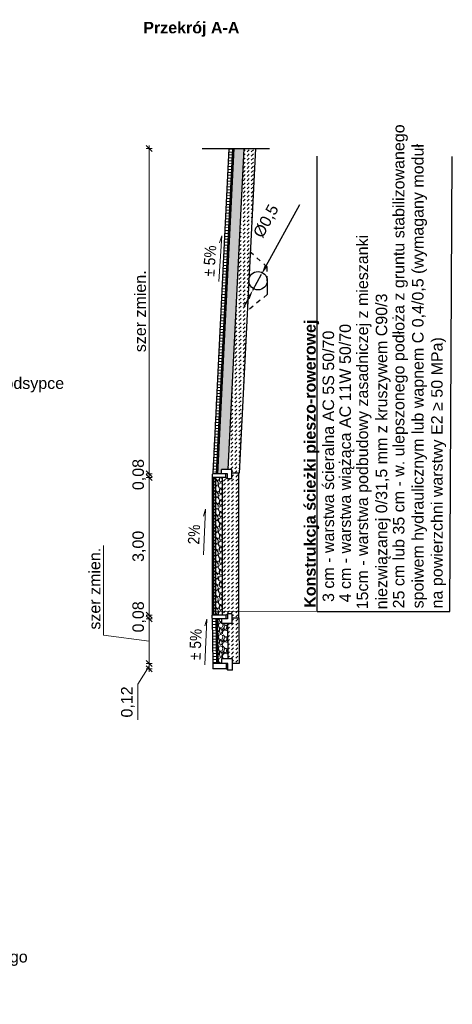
# Model space of a CAD drawing. Header units: metres. Extents: x -854 to 2789, y -128 to 3826.
# Tile 12 of 22: x 306 to 315, y 27 to 49. Entities that reach past the tile are written whole.
import ezdxf
from ezdxf.enums import TextEntityAlignment as Align

# ---------------------------------------------------------------- set-up
doc = ezdxf.new("R2010")
doc.units = ezdxf.units.M
doc.linetypes.add('CIĄGŁA', pattern=[0])
doc.linetypes.add('DASHED', pattern=[0.75, 0.5, -0.25])
for name, color, linetype, lineweight in [('A opisy', 7, 'CIĄGŁA', 13), ('ACODR', 7, 'Continuous', 18), ('D_3_KRESKOWANIE', 7, 'Continuous', 0), ('D_3_WYMIAROWANIE', 7, 'Continuous', 0), ('HATCHE', 7, 'Continuous', 13), ('KRAWĘŻNIK', 7, 'Continuous', 30), ('opis warstw', 7, 'Continuous', 0), ('T.M.wymiary', 7, 'Continuous', 0)]:
    doc.layers.add(name, color=color, linetype=linetype, lineweight=lineweight)
doc.styles.add('opisy', font='arial.ttf', dxfattribs={"height": 0.175})
doc.styles.add('Style-Arial', font='arial.ttf')
doc.styles.add('wym 1do50', font='arial.ttf', dxfattribs={"height": 0.175})
doc.dimstyles.new('wym_500', dxfattribs={"dimtxt": 1.5, "dimasz": 1.5, "dimexe": 0.5, "dimexo": 1, "dimgap": 0.5, "dimtad": 1, "dimrnd": 0.01, "dimzin": 1, "dimtxsty": 'Style-Arial', "dimblk": 'OBLIQUE', "dimcen": 1.5, "dimadec": 0, "dimazin": 0, "dimtfac": 1, "dimtmove": 1, "dimatfit": 3, "dimfxl": 1, "dimarcsym": 0})
doc.dimstyles.new('Wymiar_1 50', dxfattribs={"dimtxt": 0.175, "dimasz": 0.013125, "dimexe": 0.0175, "dimexo": 2.275, "dimgap": 0.065625, "dimtad": 1, "dimzin": 0, "dimtxsty": 'wym 1do50', "dimblk": 'znacznik wymiaru', "dimcen": 0.3, "dimse1": 1, "dimse2": 1, "dimadec": 0, "dimazin": 0, "dimtfac": 1, "dimtmove": 1, "dimatfit": 2, "dimfxl": 1, "dimtzin": 0, "dimlwd": -1, "dimlwe": 0, "dimarcsym": 0})

# ---------------------------------------------------------------- blocks, each defined once
blk = doc.blocks.new('znacznik wymiaru')
at = {"color": 7}
for p, q in [((-5, -5), (5, 5)), ((-5, 0), (0, 0)), ((0, 5), (0, -5)), ((5, 0), (0, 0))]:
    blk.add_line(p, q, dxfattribs=at)
blk = doc.blocks.new('*D164')
at = {"layer": 'D_3_WYMIAROWANIE', "color": 0, "linetype": 'Continuous', "transparency": 16777216}
for p, q in [((308.83, 38.877), (308.83, 38.89)), ((308.83, 38.783), (308.83, 38.863)), ((308.83, 38.77), (308.83, 38.757))]:
    blk.add_line(p, q, dxfattribs=at)
at = {"layer": 'Defpoints', "color": 0, "linetype": 'Continuous', "transparency": 16777216}
for p in [(308.83, 38.863), (310.505, 38.863), (310.505, 38.783)]:
    blk.add_point(p, dxfattribs=at)
at = {"layer": 'D_3_WYMIAROWANIE', "color": 0, "linetype": 'Continuous', "transparency": 16777216, "xscale": 0.013125, "yscale": 0.013125, "zscale": 0.013125}
for p, rotation in [((308.83, 38.863), 270), ((308.83, 38.783), 90)]:
    blk.add_blockref('znacznik wymiaru', p, dxfattribs=dict(at, rotation=rotation))
at = {"layer": 'D_3_WYMIAROWANIE', "color": 0, "linetype": 'Continuous', "transparency": 16777216, "insert": (308.614, 38.849), "char_height": 0.175, "attachment_point": 5, "rotation": 90, "style": 'wym 1do50'}
blk.add_mtext('{\\H1.42857x;0,08}', dxfattribs=at)
blk = doc.blocks.new('*D163')
at = {"layer": 'D_3_WYMIAROWANIE', "color": 0, "linetype": 'Continuous', "transparency": 16777216}
blk.add_line((308.83, 45.947), (308.83, 38.877), dxfattribs=at)
at = {"layer": 'Defpoints', "color": 0, "linetype": 'Continuous', "transparency": 16777216}
for p in [(309.989, 45.96), (308.83, 38.863), (310.29, 38.863)]:
    blk.add_point(p, dxfattribs=at)
at = {"layer": 'D_3_WYMIAROWANIE', "color": 0, "linetype": 'Continuous', "transparency": 16777216, "xscale": 0.013125, "yscale": 0.013125, "zscale": 0.013125}
for p, rotation in [((308.83, 45.96), 90), ((308.83, 38.863), 270)]:
    blk.add_blockref('znacznik wymiaru', p, dxfattribs=dict(at, rotation=rotation))
at = {"layer": 'D_3_WYMIAROWANIE', "color": 0, "linetype": 'Continuous', "transparency": 16777216, "insert": (308.637, 42.412), "char_height": 0.175, "attachment_point": 5, "rotation": 90, "style": 'wym 1do50'}
blk.add_mtext('{\\H1.42857x;szer zmien.}', dxfattribs=at)
blk = doc.blocks.new('*D165')
at = {"layer": 'Defpoints', "color": 0, "transparency": 16777216}
for p in [(311.28, 43.22), (311.089, 42.869)]:
    blk.add_point(p, dxfattribs=at)
at = {"layer": 'T.M.wymiary', "color": 0, "lineweight": -2, "transparency": 16777216}
for p, q in [((312.109, 44.737), (311.376, 43.395)), ((311.089, 42.869), (311.28, 43.22)), ((310.993, 42.693), (310.897, 42.518))]:
    blk.add_line(p, q, dxfattribs=at)
at = {"layer": 'T.M.wymiary', "color": 0, "transparency": 16777216}
for points in [[(311.347, 43.411), (311.405, 43.379), (311.28, 43.22)], [(310.963, 42.709), (311.022, 42.677), (311.089, 42.869)]]:
    blk.add_solid(points, dxfattribs=at)
at = {"layer": 'T.M.wymiary', "color": 0, "transparency": 16777216, "insert": (311.392, 44.372), "char_height": 0.25, "attachment_point": 5, "rotation": 61.3519, "style": 'Style-Arial'}
blk.add_mtext('%%C0,5', dxfattribs=at)
blk = doc.blocks.new('_Dot')
at = {"color": 0, "linetype": 'ByBlock', "lineweight": -2}
blk.add_line((-0.5, 0), (-1, 0), dxfattribs=at)
at = {"color": 0, "linetype": 'ByBlock', "const_width": 0.5}
blk.add_lwpolyline([(-0.25, 0, 1), (0.25, 0, 1)], format="xyb", close=True, dxfattribs=at)
blk = doc.blocks.new('*D177')
at = {"layer": 'D_3_WYMIAROWANIE', "color": 0, "linetype": 'Continuous', "transparency": 16777216}
blk.add_line((308.83, 38.77), (308.83, 35.797), dxfattribs=at)
at = {"layer": 'Defpoints', "color": 0, "linetype": 'Continuous', "transparency": 16777216}
for p in [(310.205, 38.783), (308.83, 35.783), (310.205, 35.783)]:
    blk.add_point(p, dxfattribs=at)
at = {"layer": 'D_3_WYMIAROWANIE', "color": 0, "linetype": 'Continuous', "transparency": 16777216, "xscale": 0.013125, "yscale": 0.013125, "zscale": 0.013125}
for p, rotation in [((308.83, 38.783), 90), ((308.83, 35.783), 270)]:
    blk.add_blockref('znacznik wymiaru', p, dxfattribs=dict(at, rotation=rotation))
at = {"layer": 'D_3_WYMIAROWANIE', "color": 0, "linetype": 'Continuous', "transparency": 16777216, "insert": (308.614, 37.283), "char_height": 0.175, "attachment_point": 5, "rotation": 90, "style": 'wym 1do50'}
blk.add_mtext('{\\H1.42857x;3,00}', dxfattribs=at)
blk = doc.blocks.new('*D178')
at = {"layer": 'D_3_WYMIAROWANIE', "color": 0, "linetype": 'Continuous', "transparency": 16777216}
for p, q in [((308.833, 35.797), (308.833, 35.81)), ((308.833, 35.783), (308.833, 35.703)), ((308.833, 35.69), (308.833, 35.677))]:
    blk.add_line(p, q, dxfattribs=at)
at = {"layer": 'Defpoints', "color": 0, "linetype": 'Continuous', "transparency": 16777216}
for p in [(308.833, 35.703), (310.205, 35.783), (310.224, 35.703)]:
    blk.add_point(p, dxfattribs=at)
at = {"layer": 'D_3_WYMIAROWANIE', "color": 0, "linetype": 'Continuous', "transparency": 16777216, "xscale": 0.013125, "yscale": 0.013125, "zscale": 0.013125}
for p, rotation in [((308.833, 35.783), 270), ((308.833, 35.703), 90)]:
    blk.add_blockref('znacznik wymiaru', p, dxfattribs=dict(at, rotation=rotation))
at = {"layer": 'D_3_WYMIAROWANIE', "color": 0, "linetype": 'Continuous', "transparency": 16777216, "insert": (308.614, 35.744), "char_height": 0.175, "attachment_point": 5, "rotation": 90, "style": 'wym 1do50'}
blk.add_mtext('{\\H1.42857x;0,08}', dxfattribs=at)
blk = doc.blocks.new('*D179')
at = {"layer": 'D_3_WYMIAROWANIE', "color": 0, "linetype": 'Continuous', "transparency": 16777216}
for p, q in [((307.837, 35.348), (307.837, 37.302)), ((308.833, 35.69), (308.833, 34.743)), ((308.833, 35.217), (307.837, 35.348))]:
    blk.add_line(p, q, dxfattribs=at)
at = {"layer": 'Defpoints', "color": 0, "linetype": 'Continuous', "transparency": 16777216}
for p in [(310.224, 35.703), (308.833, 34.73), (310.274, 34.73)]:
    blk.add_point(p, dxfattribs=at)
at = {"layer": 'D_3_WYMIAROWANIE', "color": 0, "linetype": 'Continuous', "transparency": 16777216, "xscale": 0.013125, "yscale": 0.013125, "zscale": 0.013125}
for p, rotation in [((308.833, 35.703), 90), ((308.833, 34.73), 270)]:
    blk.add_blockref('znacznik wymiaru', p, dxfattribs=dict(at, rotation=rotation))
at = {"layer": 'D_3_WYMIAROWANIE', "color": 0, "linetype": 'Continuous', "transparency": 16777216, "insert": (307.644, 36.325), "char_height": 0.175, "attachment_point": 5, "rotation": 90, "style": 'wym 1do50'}
blk.add_mtext(' {\\H1.42857x;szer zmien.}', dxfattribs=at)
blk = doc.blocks.new('*D180')
at = {"layer": 'D_3_WYMIAROWANIE', "color": 0, "linetype": 'Continuous', "transparency": 16777216}
for p, q in [((308.833, 34.67), (308.582, 34.277)), ((308.833, 34.743), (308.833, 34.756)), ((308.833, 34.73), (308.833, 34.61)), ((308.833, 34.73), (308.833, 34.61)), ((308.833, 34.597), (308.833, 34.584)), ((308.582, 34.277), (308.582, 33.499))]:
    blk.add_line(p, q, dxfattribs=at)
at = {"layer": 'Defpoints', "color": 0, "linetype": 'Continuous', "transparency": 16777216}
for p in [(308.833, 34.61), (310.266, 34.61), (310.274, 34.73)]:
    blk.add_point(p, dxfattribs=at)
at = {"layer": 'D_3_WYMIAROWANIE', "color": 0, "linetype": 'Continuous', "transparency": 16777216, "xscale": 0.013125, "yscale": 0.013125, "zscale": 0.013125}
for p, rotation in [((308.833, 34.73), 270), ((308.833, 34.61), 90)]:
    blk.add_blockref('znacznik wymiaru', p, dxfattribs=dict(at, rotation=rotation))
at = {"layer": 'D_3_WYMIAROWANIE', "color": 0, "linetype": 'Continuous', "transparency": 16777216, "insert": (308.366, 33.888), "char_height": 0.175, "attachment_point": 5, "rotation": 90, "style": 'wym 1do50'}
blk.add_mtext('{\\H1.42857x;0,12}', dxfattribs=at)

msp = doc.modelspace()

# ---------------------------------------------------------------- hatches: boundary and pattern name
at = {"lineweight": 13}
h = msp.add_hatch(dxfattribs=at)
h.set_pattern_fill('ANSI37', color=253, scale=0.02, angle=90, style=0)
h.paths.add_polyline_path([(310.235, 38.783), (310.205, 38.783), (310.205, 35.783), (310.235, 35.783)])
h = msp.add_hatch(dxfattribs=at)
h.set_pattern_fill('ANSI37', color=253, scale=0.03, angle=90, style=0)
h.paths.add_polyline_path([(310.275, 38.783), (310.235, 38.783), (310.235, 35.783), (310.275, 35.783)])
at = {"layer": 'D_3_KRESKOWANIE', "linetype": 'Continuous'}
h = msp.add_hatch(dxfattribs=at)
h.set_pattern_fill('DASH', color=8, scale=0.02, angle=45, style=0)
h.set_pattern_definition([(45, (107.7445, 0), (0, 0.089802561), [0.0635, -0.0635])])
h.paths.add_polyline_path([(311.145, 45.96), (310.895, 45.96), (310.545, 38.963), (310.635, 38.963), (310.635, 38.88), (310.791, 38.88)])
h = msp.add_hatch(dxfattribs=at)
h.set_pattern_fill('DASH', color=8, scale=0.02, angle=45, style=0)
h.paths.add_polyline_path([(310.775, 38.88), (310.635, 38.88), (310.635, 38.753), (310.535, 38.753), (310.505, 38.783), (310.425, 38.783), (310.425, 35.783), (310.505, 35.783), (310.535, 35.813), (310.635, 35.813), (310.635, 35.721), (310.775, 35.721)])
h = msp.add_hatch(dxfattribs=at)
h.set_pattern_fill('DASH', color=8, scale=0.02, angle=45, style=0)
h.paths.add_polyline_path([(310.785, 35.721), (310.635, 35.721), (310.635, 35.603), (310.537, 35.603), (310.545, 34.83), (310.646, 34.83), (310.646, 34.727), (310.796, 34.727)])
at = {"layer": 'HATCHE', "linetype": 'Continuous'}
h = msp.add_hatch(dxfattribs=at)
h.set_pattern_fill('GRAVEL', color=252, scale=0.01, angle=90, style=0)
h.set_pattern_definition([(318.012788, (107.490503, 0.18288), (2.2859999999, -2.0320000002), [0.03417214, -3.38304836]), (274.969741, (107.515903, 0.16002), (-0.25400001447, 3.0479999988), [0.05864047, -5.8054049]), (222.510447, (107.520983, 0.1016), (2.793999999, 2.5400000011), [0.04134815, -4.09347228]), (357.273689, (107.584483, 0.00254), (-5.08, 0.2540000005), [0.05340045, -5.28664374]), (22.833654, (107.637823, 7e-18), (-3.04799999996, -1.2700000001), [0.05236337, -5.18398077]), (87.273689, (107.686083, 0.02032), (-0.2540000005, -5.08), [0.05340045, -5.28664374]), (127.6942405, (107.688623, 0.07366), (2.5400000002, -3.30199999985), [0.07061937, -6.99131153]), (162.2553284, (107.645443, 0.12954), (-5.58799999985, 1.7780000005), [0.06667195, -6.60052566]), (211.4295656, (107.581943, 0.14986), (-3.3019999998, -2.0320000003), [0.0535813, -5.30455457]), (265.236358, (107.536223, 0.12192), (0.2540000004, 2.794), [0.06117133, -2.9973937]), (312.397438, (107.531143, 0.06096), (2.7940000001, -3.0479999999), [0.0791078, -7.83167725]), (228.814075, (107.587023, 0.254), (-1.524, -1.778), [0.02700045, -2.67305658]), (261.4692344, (107.569243, 0.23368), (0.5079999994, 3.3020000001), [0.0513682, -5.0854639]), (315, (107.56162, 0.18288), (0.254, -5e-17), [0.03592093, -0.3232893]), (293.19859, (107.531143, 0.1651), (-0.508, 1.27), [0.01934413, -1.91506224]), (21.80141, (107.538763, 0.14732), (-0.762, -0.254), [0.02735656, -1.3404753]), (120.963757, (107.564163, 0.15748), (-0.508, 0.762), [0.04443197, -1.4366298]), (251.56505, (107.5413, 0.19558), (0.254, 0.508), [0.0321287, -0.7710898]), (106.38954, (107.538763, 1e-17), (-0.762, 2.54), [0.0450088, -4.45588267]), (160.346176, (107.526063, 0.04318), (2.794, -1.0160000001), [0.0377599, -3.73822157]), (23.19859, (107.490503, 0.19558), (-1.27, -0.508), [0.038688, -1.89571836]), (73.61046, (107.526063, 0.21082), (-0.7619999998, -2.5400000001), [0.0450088, -4.45588267]), (69.443955, (107.696243, 3e-18), (-0.508, -1.27), [0.04340352, -2.12677343]), (24.775141, (107.711483, 0.04064), (-2.7939999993, -1.2700000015), [0.0363672, -3.60035934]), (156.80141, (107.744503, 0.19812), (-1.27, 0.508), [0.038688, -1.89571836]), (107.354025, (107.708943, 0.21336), (1.0160000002, -3.3019999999), [0.04257827, -4.2152376]), (159.443955, (107.744503, 0.07366), (1.27, -0.508), [0.02170176, -2.1484752]), (191.309932, (107.744503, 0.18288), (-1.016, -0.254), [0.01295146, -1.2821995]), (255.963757, (107.7318, 0.18034), (0.254, 0.762), [0.05236337, -0.99490546]), (276.009006, (107.719103, 0.12954), (-0.2540000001, 2.54), [0.0485267, -4.8041365]), (33.690068, (107.58702, 0.15748), (-0.508, -0.254), [0.0366324, -0.87917764]), (83.1572266, (107.617503, 0.1778), (0.50799999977, 4.31800000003), [0.06395568, -6.3316009]), (150.945396, (107.625123, 0.2413), (1.778, -1.016), [0.02615082, -2.58893923]), (180, (107.60226, 0.254), (-0.254, -0.254), [0.01524, -0.23876]), (210.256437, (107.711483, 0.12446), (1.778, 1.0159999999), [0.0352867, -3.49339408]), (138.012788, (107.681003, 0.10668), (-2.2859999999, 2.0320000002), [0.0683443, -3.34887622]), (90, (107.6302, 0.1524), (-0.254, 0.254), [0.06604, -0.18796]), (55.3048465, (107.630203, 0.21844), (1.7779999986, 2.540000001), [0.04016096, -3.97593167]), (344.054604, (107.653063, 0.25146), (1.016, -0.254), [0.0369829, -1.812165]), (297.6459754, (107.688623, 0.2413), (2.53999999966, -4.8260000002), [0.0602145, -5.96124644]), (265.426079, (107.716563, 0.18796), (-0.254, -3.302), [0.06370295, -6.30658465])])
h.paths.add_polyline_path([(310.895, 45.96), (310.674, 45.96), (310.318, 38.863), (310.405, 38.863), (310.405, 38.963), (310.545, 38.963)])
h = msp.add_hatch(dxfattribs=at)
h.set_pattern_fill('GRAVEL', color=252, scale=0.01, angle=90, style=0)
h.paths.add_polyline_path([(310.425, 38.783), (310.275, 38.783), (310.275, 35.783), (310.425, 35.783)])
h = msp.add_hatch(dxfattribs=at)
h.set_pattern_fill('GRAVEL', color=252, scale=0.01, angle=90, style=0)
h.paths.add_polyline_path([(310.537, 35.603), (310.405, 35.603), (310.405, 35.703), (310.316, 35.703), (310.326, 34.73), (310.416, 34.73), (310.416, 34.83), (310.545, 34.83)])
at = {"layer": 'KRAWĘŻNIK', "lineweight": 15, "true_color": 0x636466}
h = msp.add_hatch(dxfattribs=at)
h.set_pattern_fill('ANSI31', color=251, scale=0.02, angle=134.2287)
h.set_pattern_definition([(179.2287091, (4251.9526, -2274.32933), (-0.00085478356, -0.06349424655), [])])
h.paths.add_polyline_path([(310.305, 40.783), (310.211, 38.899), (310.292, 38.903), (310.385, 40.781), (310.646, 45.983), (310.565, 45.983)])
h = msp.add_hatch(dxfattribs=at)
h.set_pattern_fill('ANSI31', color=251, scale=0.02, angle=134.22871)
h.paths.add_polyline_path([(310.286, 35.703), (310.215, 35.703), (310.205, 35.713), (310.216, 34.72), (310.226, 34.73), (310.296, 34.73)])

# ---------------------------------------------------------------- linework, layer by layer
for p, q in [((315.386, 35.859), (315.438, 45.785)), ((312.49, 35.859), (315.386, 35.859))]:
    msp.add_line(p, q)
at = {"flags": 128}
for points in [[(310.564, 45.96), (310.215, 38.863)], [(310.644, 45.96), (310.29, 38.863)], [(310.674, 45.96), (310.32, 38.863)], [(310.895, 45.96), (310.545, 38.963)], [(311.145, 45.96), (310.791, 38.88), (310.635, 38.88)], [(312.49, 35.859), (312.49, 45.796)], [(311.405, 43.079), (311.405, 42.779)], [(310.205, 38.783), (310.205, 35.783)], [(310.235, 38.783), (310.235, 35.783)], [(310.275, 38.783), (310.275, 35.783)], [(310.425, 38.783), (310.425, 35.783)], [(310.775, 38.88), (310.775, 35.721)], [(310.205, 35.713), (310.216, 34.72)], [(310.286, 35.703), (310.296, 34.73)], [(310.316, 35.703), (310.326, 34.73)], [(310.635, 35.721), (310.785, 35.721), (310.796, 34.727), (310.646, 34.727)], [(310.537, 35.603), (310.545, 34.83)]]:
    msp.add_lwpolyline(points, dxfattribs=at)
at = {"linetype": 'DASHED', "ltscale": 0.05, "flags": 128}
for points in [[(311.405, 43.379), (311.013, 43.716)], [(311.405, 43.079), (311.405, 43.379)], [(311.405, 42.779), (310.947, 42.4)]]:
    msp.add_lwpolyline(points, dxfattribs=at)
msp.add_circle((311.205, 43.079), 0.2)
at = {"layer": 'A opisy'}
msp.add_line((310.277, 35.869), (312.49, 35.859), dxfattribs=at)
at = {"layer": 'D_3_WYMIAROWANIE', "linetype": 'Continuous', "flags": 128}
for points in [[(310.347, 43.06), (310.412, 44.056), (310.363, 43.906)], [(310.016, 37.097), (310.058, 38.094), (310.013, 37.944)], [(310.047, 34.7), (310.089, 35.696), (310.044, 35.546)]]:
    msp.add_lwpolyline(points, dxfattribs=at)
at = {"layer": 'KRAWĘŻNIK', "linetype": 'Continuous'}
for p, q in [((309.989, 45.96), (311.453, 45.96)), ((310.405, 38.863), (310.405, 38.963)), ((310.635, 38.963), (310.405, 38.963)), ((310.635, 38.753), (310.635, 38.963)), ((310.215, 38.863), (310.205, 38.853)), ((310.205, 38.853), (310.205, 38.783)), ((310.505, 38.783), (310.205, 38.783)), ((310.505, 38.783), (310.205, 38.783)), ((310.535, 38.863), (310.215, 38.863)), ((310.505, 38.783), (310.505, 38.863)), ((310.505, 38.783), (310.535, 38.753)), ((310.535, 38.753), (310.535, 38.863)), ((310.505, 35.783), (310.205, 35.783)), ((310.505, 35.783), (310.205, 35.783)), ((310.205, 35.713), (310.205, 35.783)), ((310.215, 35.703), (310.205, 35.713)), ((310.535, 35.703), (310.215, 35.703)), ((310.405, 35.703), (310.405, 35.603)), ((310.505, 35.783), (310.535, 35.813)), ((310.505, 35.783), (310.505, 35.703)), ((310.535, 35.813), (310.535, 35.703)), ((310.635, 35.813), (310.635, 35.603)), ((310.635, 35.603), (310.405, 35.603)), ((310.416, 34.73), (310.416, 34.83)), ((310.646, 34.83), (310.416, 34.83)), ((310.646, 34.58), (310.646, 34.83)), ((310.226, 34.73), (310.216, 34.72)), ((310.216, 34.72), (310.216, 34.61)), ((310.516, 34.61), (310.216, 34.61)), ((310.516, 34.61), (310.216, 34.61)), ((310.546, 34.73), (310.226, 34.73)), ((310.516, 34.61), (310.516, 34.73)), ((310.516, 34.61), (310.546, 34.58)), ((310.546, 34.58), (310.546, 34.73))]:
    msp.add_line(p, q, dxfattribs=at)
at = {"layer": 'KRAWĘŻNIK', "linetype": 'Continuous', "flags": 128}
for points in [[(310.635, 38.753), (310.535, 38.753)], [(310.635, 35.813), (310.535, 35.813)], [(310.646, 34.58), (310.546, 34.58)]]:
    msp.add_lwpolyline(points, dxfattribs=at)

# ---------------------------------------------------------------- block references
at = {"layer": 'A opisy', "xscale": 0.05, "yscale": 0.05, "zscale": 0.05, "rotation": 180.0513967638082}
msp.add_blockref('_Dot', (310.227, 35.869), dxfattribs=at)

# ---------------------------------------------------------------- texts
at = {"layer": 'ACODR', "insert": (310.798, 48.726), "char_height": 0.25, "attachment_point": 3, "style": 'Style-Arial'}
msp.add_mtext_dynamic_manual_height_columns('{\\fArial|b1|i0|c238|p39;Przekrój A-A}', width=158.60284, gutter_width=15, heights=[0], dxfattribs=at)
at = {"layer": 'D_3_WYMIAROWANIE', "linetype": 'Continuous', "style": 'opisy', "width": 0.857143}
for s, rotation, p in [('%%P 5%%%', 86.2218, (310.348, 43.496)), ('2%%%', 87.5444, (310.007, 37.533)), ('%%P 5%%%', 87.5444, (310.038, 35.135))]:
    msp.add_text(s, height=0.25, rotation=rotation, dxfattribs=at).set_placement(p, align=Align.BOTTOM_CENTER)
at = {"layer": 'opis warstw', "linetype": 'Continuous', "lineweight": 0, "char_height": 0.25, "attachment_point": 1, "rotation": 90, "style": 'opisy'}
for s, width, insert in [('25 cm lub 35 cm - w. ulepszonego podłoża z gruntu stabilizowanego \\Pspoiwem hydraulicznym lub wapnem C 0,4/0,5 (wymagany moduł\\Pna powierzchni warstwy E2 ≥ 50 MPa)  ', 12.6404, (314.144, 35.929)), ('\\pi-0.02965,l2.8;15cm - warstwa podbudowy zasadniczej z mieszanki\\Pniezwiązanej 0/31,5 mm z kruszywem C90/3', 12.6404, (313.352, 33.138)), ('\\pi1.40009; {\\fArial|b1|i0|c238|p39;Konstrukcja ścieżki pieszo-rowerowej}', 8.90555, (312.211, 34.446)), ('\\pi-0.02965,l2.8;4 cm - warstwa wiążąca AC 11W 50/70', 11.28508, (312.978, 33.29)), ('\\pi2.94636;3 cm - warstwa ścieralna AC 5S 50/70', 11.28508, (312.611, 33.123))]:
    msp.add_mtext_dynamic_manual_height_columns(s, width=width, gutter_width=0.862, heights=[4.741], dxfattribs=dict(at, insert=insert))
at = {"layer": 'opis warstw', "linetype": 'Continuous', "lineweight": 0, "char_height": 0.25, "style": 'opisy'}
for s, width, gutter_width, heights, insert, attachment_point in [('opornik betonowy 12x30 cm na podsypce cem-piask \\Pi ławie betonowej z oporem', 6.82548, 4.637, [1.17], (300.552, 40.968), 1), ('\\pxql;25 cm lub 35 cm - w. ulepszonego podłoża z gruntu stabilizowanego \\Pspoiwem hydraulicznym lub wapnem C 0,4/0,5 (wymagany moduł\\Pna powierzchni warstwy E2 ≥ 50 MPa)  ', 12.6404, 0.862, [4.741], (308.264, 28.454), 3)]:
    msp.add_mtext_dynamic_manual_height_columns(s, width=width, gutter_width=gutter_width, heights=heights, dxfattribs=dict(at, insert=insert, attachment_point=attachment_point))

# ---------------------------------------------------------------- dimensions: what is measured, and where the dimension line sits
at = {"layer": 'D_3_WYMIAROWANIE', "linetype": 'Continuous'}
for base, p1, p2, angle, text, picture, middle in [((308.83, 38.863), (309.989, 45.96), (310.29, 38.863), 270, '{\\H1.42857x;szer zmien.}', '*D163', (308.637, 42.412)), ((308.83, 35.783), (310.205, 38.783), (310.205, 35.783), 90, '{\\H1.42857x;<>}', '*D177', (308.614, 37.283))]:
    dim = msp.add_linear_dim(base=base, p1=p1, p2=p2, angle=angle, text=text, dimstyle='Wymiar_1 50', override={"dimtxt": 0.25}, dxfattribs=at)
    dim.commit()
    dim.dimension.update_dxf_attribs({"geometry": picture, "text_midpoint": middle})
for base, p1, p2, text, picture, middle, dimtype in [((308.83, 38.863), (310.505, 38.783), (310.505, 38.863), '{\\H1.42857x;<>}', '*D164', (308.83, 38.849), 161), ((308.833, 34.73), (310.224, 35.703), (310.274, 34.73), ' {\\H1.42857x;szer zmien.}', '*D179', (307.837, 35.413), 160), ((308.833, 35.703), (310.205, 35.783), (310.224, 35.703), '{\\H1.42857x;<>}', '*D178', (308.83, 35.744), 160), ((308.833, 34.61), (310.274, 34.73), (310.266, 34.61), '{\\H1.42857x;<>}', '*D180', (308.582, 34.212), 160)]:
    dim = msp.add_linear_dim(base=base, p1=p1, p2=p2, angle=90, text=text, dimstyle='Wymiar_1 50', override={"dimtxt": 0.25}, dxfattribs=at)
    dim.commit()
    dim.dimension.update_dxf_attribs({"geometry": picture, "text_midpoint": middle, "dimtype": dimtype})
at = {"layer": 'T.M.wymiary'}
dim = msp.add_diameter_dim_2p(p1=(311.089, 42.869), p2=(311.28, 43.22), text='%%C0,5', dimstyle='wym_500', override={"dimtxt": 0.25, "dimasz": 0.2, "dimgap": 0.3, "dimdec": 1, "dimsah": 1}, dxfattribs=at)
dim.commit()
dim.dimension.update_dxf_attribs({"geometry": '*D165', "text_midpoint": (311.392, 44.372)})

doc.saveas('drawing.dxf')
